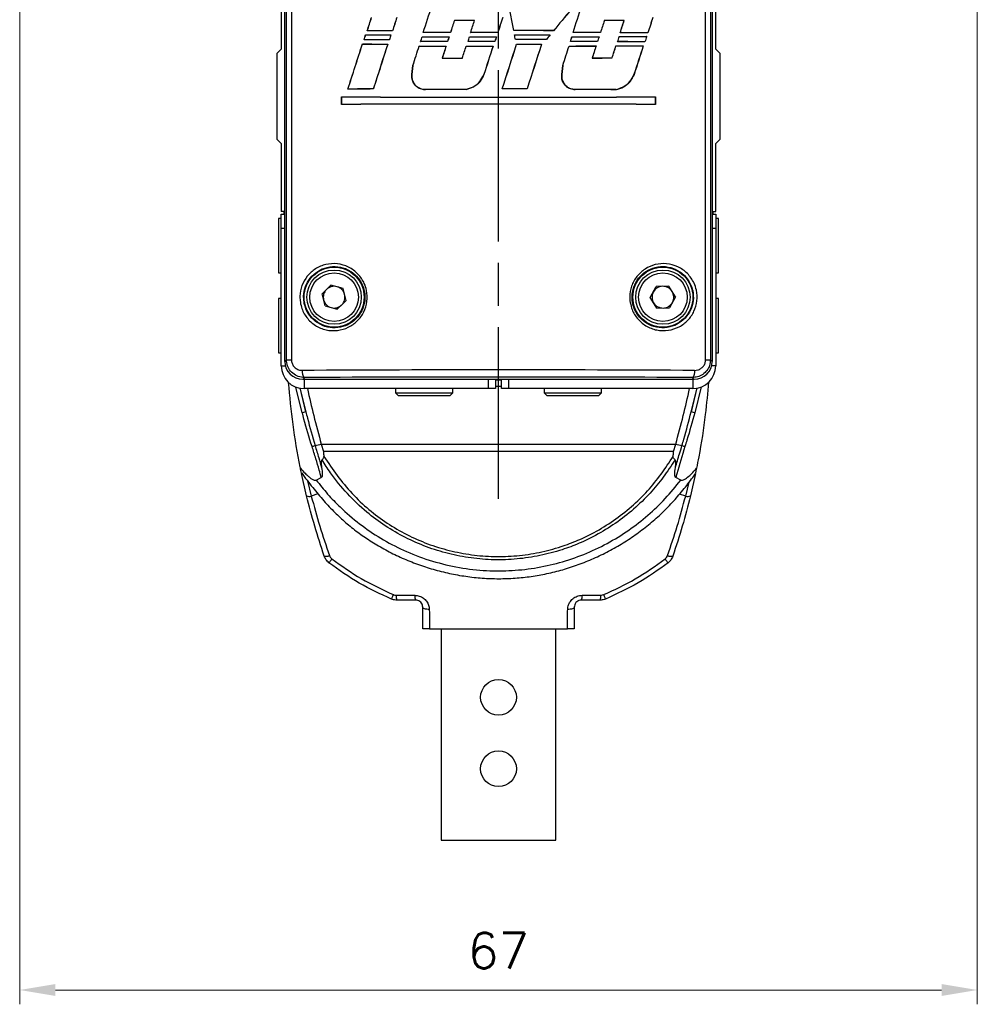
# Model space of a CAD drawing. Header units: millimetres. Extents: x 399 to 6076, y -1991 to 1602.
# Tile 55 of 256: x 4781 to 4848, y -1855 to -1786. Entities that reach past the tile are written whole.
import ezdxf

# ---------------------------------------------------------------- set-up
doc = ezdxf.new("R2010")
doc.units = ezdxf.units.MM
doc.linetypes.add('AM_ISO08W050', pattern=[18, 12, -1.5, 3, -1.5])
doc.layers.add('AM_5', color=3, linetype='Continuous', lineweight=25)
doc.layers.add('AM_7', color=4, linetype='AM_ISO08W050', lineweight=25)
doc.layers.add('S20', color=7, linetype='Continuous')
doc.styles.add('尺寸標註', font='romans.shx', dxfattribs={"bigfont": 'CHINESET.SHX'})
doc.dimstyles.new('CNS1$0', dxfattribs={"dimtxt": 2.5, "dimasz": 2.5, "dimexe": 1, "dimexo": 1, "dimgap": 1.5, "dimtad": 1, "dimtoh": 1, "dimdec": 1, "dimdsep": 46, "dimtxsty": '尺寸標註', "dimcen": 0, "dimclrd": 2, "dimclre": 2, "dimclrt": 1, "dimadec": 0, "dimazin": 2, "dimtp": 0.1, "dimtm": 0.1, "dimtfac": 0.71, "dimtdec": 1, "dimtmove": 0, "dimatfit": 0, "dimfxl": 0, "dimlwd": 13, "dimlwe": 13, "dimarcsym": 0})

# ---------------------------------------------------------------- blocks, each defined once
blk = doc.blocks.new('*D359')
at = {"layer": 'AM_5', "color": 2, "lineweight": 13}
for p, q in [((4780.655, -1757.644), (4780.655, -1854.627)), ((4847.655, -1757.644), (4847.655, -1854.627)), ((4783.155, -1853.627), (4845.155, -1853.627))]:
    blk.add_line(p, q, dxfattribs=at)
at = {"layer": 'AM_5', "color": 2}
for points in [[(4783.155, -1853.21), (4783.155, -1854.044), (4780.655, -1853.627)], [(4845.155, -1853.21), (4845.155, -1854.044), (4847.655, -1853.627)]]:
    blk.add_solid(points, dxfattribs=at)
at = {"layer": 'Defpoints', "color": 0}
for p in [(4780.655, -1756.644), (4847.655, -1756.644), (4847.655, -1853.627)]:
    blk.add_point(p, dxfattribs=at)
at = {"layer": 'AM_5', "color": 1, "insert": (4814.155, -1850.877), "char_height": 2.5, "attachment_point": 5, "style": '尺寸標註'}
blk.add_mtext('67', dxfattribs=at)
blk = doc.blocks.new('S20-左視-02')
at = {"layer": 'S20', "linetype": 'Continuous', "lineweight": 25}
for p, q in [((-14.95, -17.211), (-14.95, 30.239)), ((-14.829, -17.09), (-14.829, 30.118)), ((-14.487, 30.118), (-14.487, -17.09)), ((14.487, -17.09), (14.487, 30.118)), ((14.829, 30.118), (14.829, -17.09)), ((14.95, 30.239), (14.95, -17.211)), ((-15.2, 24.292), (-15.2, 4.639)), ((15.2, 4.639), (15.2, 24.292)), ((-3.084, 6.654), (-3.087, 6.657)), ((-1.678, 6.655), (-1.673, 6.659)), ((7.406, 6.645), (7.404, 6.649)), ((8.787, 6.641), (8.792, 6.644)), ((-9.289, 5.656), (-9.287, 5.652)), ((-9.187, 5.923), (-9.182, 5.926)), ((-7.523, 5.65), (-7.528, 5.646)), ((-7.414, 5.928), (-7.416, 5.932)), ((-5.34, 5.513), (-5.337, 5.51)), ((-5.271, 5.802), (-5.266, 5.806)), ((-3.357, 5.805), (-3.36, 5.809)), ((-1.951, 5.807), (-1.946, 5.81)), ((-0.045, 5.807), (-0.048, 5.811)), ((1.062, 5.939), (1.065, 5.942)), ((1.115, 5.639), (1.119, 5.636)), ((3.621, 5.642), (3.614, 5.638)), ((3.855, 5.936), (3.854, 5.939)), ((5.145, 5.513), (5.147, 5.509)), ((5.214, 5.802), (5.219, 5.806)), ((7.041, 5.517), (7.036, 5.514)), ((7.133, 5.798), (7.13, 5.801)), ((8.452, 5.522), (8.455, 5.518)), ((8.515, 5.794), (8.52, 5.797)), ((10.37, 5.529), (10.365, 5.525)), ((10.455, 5.786), (10.452, 5.79)), ((-9.518, 5.007), (-9.516, 5.004)), ((-9.407, 5.294), (-9.402, 5.298)), ((-7.746, 5.001), (-7.751, 4.998)), ((-7.636, 5.3), (-7.639, 5.303)), ((-5.551, 4.864), (-5.548, 4.861)), ((-5.45, 5.174), (-5.445, 5.178)), ((-3.664, 4.861), (-3.668, 4.857)), ((-3.561, 5.177), (-3.564, 5.181)), ((-3.453, 5.51), (-3.458, 5.507)), ((-2.259, 4.859), (-2.256, 4.856)), ((-2.13, 5.179), (-2.125, 5.182)), ((-2.023, 5.509), (-2.02, 5.505)), ((-0.379, 4.858), (-0.384, 4.855)), ((-0.249, 5.18), (-0.252, 5.183)), ((-0.143, 5.508), (-0.148, 5.504)), ((1.183, 5.311), (1.186, 5.314)), ((1.265, 4.99), (1.267, 4.986)), ((3.011, 4.991), (3.006, 4.988)), ((3.347, 5.309), (3.345, 5.312)), ((4.934, 4.863), (4.937, 4.859)), ((5.035, 5.175), (5.04, 5.178)), ((6.83, 4.867), (6.825, 4.864)), ((6.928, 5.17), (6.926, 5.174)), ((8.217, 4.871), (8.219, 4.868)), ((8.337, 5.166), (8.342, 5.17)), ((10.133, 4.878), (10.128, 4.875)), ((10.25, 5.159), (10.247, 5.163)), ((-15.2, 4.639), (-15.5, 4.339)), ((-15.5, 4.339), (-15.5, -1.661)), ((15.5, 4.339), (15.2, 4.639)), ((15.5, -1.661), (15.5, 4.339)), ((-6.061, 2.873), (-5.989, 3.505)), ((-5.986, 3.504), (-6.058, 2.873)), ((-5.989, 3.505), (-5.986, 3.504)), ((-3.936, 4.021), (-3.941, 4.017)), ((-2.532, 4.019), (-2.529, 4.016)), ((4.426, 2.873), (4.498, 3.505)), ((4.501, 3.504), (4.43, 2.873)), ((4.498, 3.505), (4.501, 3.504)), ((6.556, 4.026), (6.551, 4.023)), ((7.944, 4.03), (7.947, 4.026)), ((-6.061, 2.873), (-6.058, 2.873)), ((-1.019, 2.869), (-1.022, 2.87)), ((4.426, 2.873), (4.43, 2.873)), ((9.482, 2.863), (9.478, 2.865)), ((-10.538, 1.849), (-10.533, 1.852)), ((-8.755, 1.856), (-8.757, 1.859)), ((-5.119, 1.814), (-5.119, 1.818)), ((-2.26, 1.818), (-2.261, 1.822)), ((0.262, 1.87), (0.266, 1.874)), ((2.006, 1.87), (2.003, 1.873)), ((5.365, 1.814), (5.365, 1.817)), ((8.225, 1.806), (8.225, 1.81)), ((-10.98, 0.775), (-10.98, 1.307)), ((-10.98, 1.307), (-10.976, 1.303)), ((-10.98, 0.775), (-10.976, 0.779)), ((-10.976, 1.303), (-10.976, 0.779)), ((10.98, 1.307), (10.976, 1.303)), ((10.976, 0.779), (10.976, 1.303)), ((10.98, 0.775), (10.976, 0.779)), ((10.98, 1.307), (10.98, 0.775)), ((-15.5, -1.661), (-15.2, -1.961)), ((-15.2, -1.961), (-15.2, -6.711)), ((15.2, -1.961), (15.5, -1.661)), ((15.2, -6.711), (15.2, -1.961)), ((-14.95, -6.711), (-15.2, -6.711)), ((-15.008, -6.711), (-15.008, -6.911)), ((14.95, -6.711), (15.2, -6.711)), ((15.008, -6.911), (15.008, -6.711)), ((-15.4, -7.211), (-15.4, -11.011)), ((-15.2, -7.211), (-15.4, -7.211)), ((-15.2, -6.911), (-14.95, -6.911)), ((-15.2, -7.911), (-15.2, -6.911)), ((14.95, -6.911), (15.2, -6.911)), ((15.2, -6.911), (15.2, -7.911)), ((15.4, -7.211), (15.2, -7.211)), ((15.4, -9.138), (15.4, -7.211)), ((-14.95, -7.911), (-15.2, -7.911)), ((-15.2, -14.711), (-15.2, -7.911)), ((15.2, -7.911), (14.95, -7.911)), ((15.2, -7.911), (15.2, -14.711)), ((15.4, -11.011), (15.4, -9.138)), ((-15.4, -11.011), (-15.2, -11.011)), ((15.2, -11.011), (15.4, -11.011)), ((-12.346, -12.477), (-11.721, -11.861)), ((-10.875, -12.095), (-11.721, -11.861)), ((-10.654, -12.944), (-10.875, -12.095)), ((10.623, -12.74), (11.036, -11.966)), ((11.913, -11.937), (11.036, -11.966)), ((12.377, -12.682), (11.913, -11.937)), ((-15.4, -12.811), (-15.4, -16.611)), ((-15.2, -12.811), (-15.4, -12.811)), ((-12.125, -13.327), (-12.346, -12.477)), ((-10.654, -12.944), (-11.279, -13.56)), ((11.087, -13.485), (10.623, -12.74)), ((12.377, -12.682), (11.964, -13.456)), ((15.4, -12.811), (15.2, -12.811)), ((15.4, -14.738), (15.4, -12.811)), ((-12.125, -13.327), (-11.279, -13.56)), ((11.087, -13.485), (11.964, -13.456)), ((-15.2, -17.511), (-15.2, -14.711)), ((15.2, -14.711), (15.2, -17.511)), ((15.4, -16.611), (15.4, -14.738)), ((-15.4, -16.611), (-15.2, -16.611)), ((-14.95, -17.211), (-14.829, -17.09)), ((-14.829, -17.09), (-14.487, -17.09)), ((14.487, -17.09), (14.829, -17.09)), ((14.829, -17.09), (14.95, -17.211)), ((15.2, -16.611), (15.4, -16.611)), ((-15.2, -17.511), (-14.914, -17.511)), ((15.2, -17.511), (14.914, -17.511)), ((-13.575, -18.335), (-13.7, -18.461)), ((13.7, -18.461), (-13.7, -18.461)), ((-13.6, -18.461), (-13.6, -19.111)), ((-0.7, -19.111), (-0.7, -18.461)), ((0.242, -18.511), (-0.242, -18.511)), ((-0.2, -18.511), (-0.2, -19.111)), ((0.2, -19.111), (0.2, -18.511)), ((0.7, -18.461), (0.7, -19.111)), ((13.7, -18.461), (13.575, -18.335)), ((13.6, -18.461), (13.6, -19.111)), ((-13.731, -20.795), (-14.182, -19)), ((-13.903, -19.054), (-13.484, -20.73)), ((-13.484, -20.73), (-13.881, -19.044)), ((-0.7, -19.111), (-13.6, -19.111)), ((-7.2, -19.111), (-7.2, -19.411)), ((-3.2, -19.411), (-3.2, -19.111)), ((-0.2, -19.111), (-0.7, -19.111)), ((0.2, -18.969), (-0.2, -18.969)), ((0.7, -19.111), (0.2, -19.111)), ((13.6, -19.111), (0.7, -19.111)), ((3.2, -19.111), (3.2, -19.411)), ((7.2, -19.411), (7.2, -19.111)), ((13.881, -19.044), (13.484, -20.73)), ((13.484, -20.73), (13.904, -19.049)), ((14.184, -18.992), (13.731, -20.795)), ((-7.2, -19.411), (-7, -19.611)), ((-7.2, -19.411), (-4.106, -19.411)), ((-4.216, -19.611), (-7, -19.611)), ((-3.4, -19.611), (-4.216, -19.611)), ((-4.106, -19.411), (-3.2, -19.411)), ((-3.4, -19.611), (-3.2, -19.411)), ((3.2, -19.411), (3.4, -19.611)), ((3.2, -19.411), (6.294, -19.411)), ((6.184, -19.611), (3.4, -19.611)), ((7, -19.611), (6.184, -19.611)), ((6.294, -19.411), (7.2, -19.411)), ((7, -19.611), (7.2, -19.411)), ((-13.484, -20.73), (-13.731, -20.795)), ((13.731, -20.795), (13.484, -20.73)), ((-12.402, -22.998), (-12.249, -23.514)), ((-12.402, -22.998), (12.402, -22.998)), ((12.249, -23.514), (12.402, -22.998)), ((12.249, -23.514), (-12.249, -23.514)), ((-13.422, -26.62), (-13.78, -25.044)), ((-12.75, -25.513), (-12.402, -25.332)), ((12.75, -25.513), (12.402, -25.332)), ((13.78, -25.044), (13.422, -26.62)), ((-13.36, -25.559), (-13.096, -26.632)), ((13.096, -26.632), (13.335, -25.659)), ((-12.629, -26.473), (-13.096, -26.632)), ((13.096, -26.632), (12.67, -26.487)), ((-5.8, -33.911), (-7.105, -33.911)), ((-5.3, -35.911), (-5.3, -34.411)), ((5.3, -34.411), (5.3, -35.911)), ((7.105, -33.911), (5.8, -33.911)), ((-4, -35.911), (-4, -50.711)), ((4, -50.711), (4, -35.911)), ((-4, -50.711), (4, -50.711))]:
    blk.add_line(p, q, dxfattribs=at)
at = {"layer": 'S20', "linetype": 'Continuous', "lineweight": 25, "flags": 128}
for points in [[(-11.654, -31.03), (-11.698, -31.086), (-11.738, -31.138), (-11.773, -31.184), (-11.804, -31.224), (-11.828, -31.255), (-11.846, -31.279), (-11.857, -31.293), (-11.861, -31.298)], [(11.861, -31.298), (11.857, -31.293), (11.846, -31.279), (11.828, -31.255), (11.804, -31.224), (11.773, -31.184), (11.738, -31.138), (11.698, -31.086), (11.654, -31.03)], [(-7.359, -33.522), (-7.387, -33.587), (-7.412, -33.648), (-7.434, -33.702), (-7.453, -33.748), (-7.469, -33.785), (-7.48, -33.812), (-7.487, -33.828), (-7.489, -33.834)], [(7.489, -33.834), (7.487, -33.828), (7.48, -33.812), (7.469, -33.785), (7.453, -33.748), (7.434, -33.702), (7.412, -33.648), (7.387, -33.587), (7.359, -33.522)], [(-4.84, -34.564), (-4.931, -34.559), (-5.019, -34.549), (-5.098, -34.534), (-5.167, -34.515), (-5.224, -34.492), (-5.266, -34.467), (-5.291, -34.439), (-5.3, -34.411)], [(5.3, -34.411), (5.291, -34.439), (5.266, -34.467), (5.224, -34.492), (5.167, -34.515), (5.098, -34.534), (5.019, -34.549), (4.931, -34.559), (4.84, -34.564)]]:
    blk.add_lwpolyline(points, dxfattribs=at)
at = {"layer": 'S20', "linetype": 'Continuous', "lineweight": 25}
for centre, radius in [((-11.5, -12.711), 2.1), ((-11.5, -12.711), 1.9), ((-11.5, -12.711), 1.7), ((11.5, -12.711), 2.1), ((11.5, -12.711), 1.9), ((11.5, -12.711), 1.7), ((0, -40.711), 1.25), ((0, -45.711), 1.25)]:
    blk.add_circle(centre, radius, dxfattribs=at)
for centre, radius, start, end in [((-11.5, -12.711), 0.76, 134.59103, 194.59103), ((-11.5, -12.711), 0.76, 74.59103, 134.59103), ((-11.5, -12.711), 0.76, 14.59103, 74.59103), ((11.5, -12.711), 0.76, 151.89221, 211.89221), ((11.5, -12.711), 0.76, 91.89221, 151.89221), ((11.5, -12.711), 0.76, 31.89221, 91.89221), ((11.5, -12.711), 0.76, 331.89221, 31.89221), ((-11.5, -12.711), 0.76, 194.59103, 254.59103), ((-11.5, -12.711), 0.76, 314.59103, 14.59103), ((11.5, -12.711), 0.76, 271.89221, 331.89221), ((-11.5, -12.711), 0.76, 254.59103, 314.59103), ((11.5, -12.711), 0.76, 211.89221, 271.89221), ((-13.6, -17.511), 1.6, 180, 270), ((-13.178, -17.944), 0.558, 168.79548, 224.60772), ((13.178, -17.944), 0.558, 315.39228, 11.20452), ((13.6, -17.511), 1.6, 270, 0), ((-16.442, -12.676), 11.023, 287.94268, 289.09158), ((-13.3, -19.898), 3.228, 278.26185, 286.16266), ((13.3, -19.898), 3.228, 253.83734, 261.73815), ((16.442, -12.676), 11.023, 250.90842, 252.05732), ((-13.245, -26.239), 0.42, 244.95743, 290.71646), ((13.245, -26.239), 0.42, 249.28354, 295.04257), ((-12.053, -30.335), 0.513, 253.64489, 296.32164), ((12.053, -30.335), 0.513, 243.67836, 286.35511), ((-6.521, -33.629), 0.648, 174.06481, 205.78968), ((-5.175, -33.638), 0.682, 174.62223, 203.57157), ((5.175, -33.638), 0.682, 336.42843, 5.37777), ((6.521, -33.629), 0.648, 334.21032, 5.93519)]:
    blk.add_arc(centre, radius, start, end, dxfattribs=at)
for centre, major_axis, ratio, start_param, end_param in [((0, 7.273), (-45.743, 244.773), 0.003206, 4.706339, 4.718013), ((0, 7.273), (-45.943, 245.843), 0.003206, 4.706376, 4.717971), ((0, 0.027), (45.946, 55.561), 0.011124, 1.421435, 1.473379), ((0, 0.027), (45.746, 55.319), 0.011124, 1.420671, 1.472975), ((0, 24.775), (45.744, 142.233), 0.005344, 4.580314, 4.593694), ((0, 24.775), (45.944, 142.854), 0.005344, 4.580925, 4.594213), ((0, -7.814), (45.744, 142.233), 0.005344, 4.809988, 4.823334), ((0, -7.814), (45.944, 142.854), 0.005344, 4.809594, 4.822849), ((0, 37.034), (45.744, 142.233), 0.005344, 4.493591, 4.500344), ((0, 37.034), (45.944, 142.854), 0.005344, 4.494592, 4.501314), ((0, 26.399), (45.944, 142.854), 0.005344, 1.709655, 1.716284), ((0, 26.399), (45.744, 142.233), 0.005344, 1.710283, 1.716942), ((0, 13.64), (45.944, 142.854), 0.005344, 1.621413, 1.627362), ((0, 13.64), (45.744, 142.233), 0.005344, 1.621652, 1.627626), ((0, 5.857), (45.95, 0), 0.017455, 1.607208, 1.638028), ((0, 5.857), (45.75, 0), 0.017455, 1.607472, 1.638267), ((0, 14.476), (45.744, 142.233), 0.005344, 4.653122, 4.659098), ((0, 14.476), (45.944, 142.854), 0.005344, 4.653413, 4.659362), ((0, 3.34), (45.944, 142.854), 0.005344, 1.547839, 1.555218), ((0, 3.34), (45.744, 142.233), 0.005344, 1.547738, 1.555167), ((0, -18.949), (45.944, 142.854), 0.005344, 1.392351, 1.398378), ((0, -18.949), (45.744, 142.233), 0.005344, 1.39158, 1.397634), ((0, 5.857), (45.95, 0), 0.017455, 1.378271, 1.408966), ((0, 5.857), (45.75, 0), 0.017455, 1.377527, 1.408195), ((0, -18.114), (45.744, 142.233), 0.005344, 4.882996, 4.889043), ((0, -18.114), (45.944, 142.854), 0.005344, 4.882279, 4.888299), ((0, -29.249), (45.944, 142.854), 0.005344, 1.316983, 1.324708), ((0, -29.249), (45.744, 142.233), 0.005344, 1.315848, 1.323628), ((0, 36.805), (45.744, 140.962), 0.005388, 4.488687, 4.49132), ((0, 36.805), (45.944, 141.578), 0.005388, 4.489711, 4.49228), ((0, 6.438), (45.75, 0), 0.017455, 4.507921, 4.547201), ((0, 6.438), (45.95, 0), 0.017455, 4.508881, 4.54782), ((0, 5.14), (45.75, 0), 0.017455, 1.733558, 1.772979), ((0, 5.14), (45.95, 0), 0.017455, 1.7329, 1.771978), ((0, 26.274), (45.944, 141.578), 0.005388, 1.718764, 1.721214), ((0, 26.274), (45.744, 140.962), 0.005388, 1.719383, 1.721895), ((0, 24.532), (45.744, 140.962), 0.005388, 4.576376, 4.578805), ((0, 6.306), (45.75, 0), 0.017455, 4.595406, 4.636839), ((0, 5.009), (45.75, 0), 0.017455, 1.644242, 1.686256), ((0, 5.009), (45.95, 0), 0.017455, 1.643977, 1.685645), ((0, 5.009), (45.75, 0), 0.017455, 1.571783, 1.613448), ((0, 5.009), (45.95, 0), 0.017455, 1.571834, 1.613157), ((0, 5.14), (45.75, 0), 0.017455, 1.486425, 1.54759), ((0, 5.14), (45.95, 0), 0.017455, 1.486829, 1.547627), ((0, 6.438), (45.75, 0), 0.017455, 4.736765, 4.791624), ((0, 7.097), (-45.743, 222.247), 0.003519, 4.703629, 4.705108), ((0, 6.438), (45.95, 0), 0.017455, 4.736752, 4.791116), ((0, 7.097), (-45.943, 223.219), 0.003519, 4.70368, 4.705121), ((0, -0.008), (45.946, 55.808), 0.011094, 1.478595, 1.484459), ((0, -0.008), (45.746, 55.565), 0.011094, 1.478086, 1.484104), ((0, -7.767), (45.744, 140.962), 0.005388, 4.806074, 4.808483), ((0, 6.306), (45.75, 0), 0.017455, 4.825084, 4.866908), ((0, 6.306), (45.95, 0), 0.017455, 4.824647, 4.866123), ((0, 5.009), (45.75, 0), 0.017455, 1.41425, 1.456582), ((0, 5.009), (45.95, 0), 0.017455, 1.414993, 1.456976), ((0, -18.73), (45.944, 141.578), 0.005388, 1.400461, 1.402896), ((0, -18.73), (45.744, 140.962), 0.005388, 1.399676, 1.402173), ((0, -17.974), (45.744, 140.962), 0.005388, 4.879046, 4.881601), ((0, -17.974), (45.944, 141.578), 0.005388, 4.878347, 4.88084), ((0, 6.306), (45.75, 0), 0.017455, 4.898202, 4.941048), ((0, 6.306), (45.95, 0), 0.017455, 4.897441, 4.939924), ((0, 5.009), (45.75, 0), 0.017455, 1.340243, 1.383574), ((0, 5.009), (45.95, 0), 0.017455, 1.341323, 1.384291), ((0, -28.937), (45.944, 141.578), 0.005388, 1.32666, 1.329295), ((0, -28.937), (45.744, 140.962), 0.005388, 1.325536, 1.328236), ((0, 37.144), (45.744, 142.233), 0.005344, 4.463338, 4.486195), ((0, 37.144), (45.944, 142.854), 0.005344, 4.464479, 4.487179), ((0, 5.788), (45.75, 0), 0.017455, 4.50281, 4.542254), ((0, 5.788), (45.95, 0), 0.017455, 4.503794, 4.542895), ((0, 4.512), (45.75, 0), 0.017455, 1.738496, 1.777897), ((0, 4.512), (45.95, 0), 0.017455, 1.737816, 1.776873), ((0, 26.509), (45.944, 142.854), 0.005344, 1.723675, 1.745938), ((0, 26.509), (45.744, 142.233), 0.005344, 1.724316, 1.746729), ((0, 24.707), (45.744, 142.233), 0.005344, 4.564485, 4.57414), ((0, 24.707), (45.944, 142.854), 0.005344, 4.565135, 4.574729), ((0, 5.657), (45.75, 0), 0.017455, 4.590756, 4.632225), ((0, 5.657), (45.95, 0), 0.017455, 4.591344, 4.63247), ((0, 4.381), (45.75, 0), 0.017455, 1.648712, 1.690208), ((0, 24.532), (45.944, 141.578), 0.005388, 4.577004, 4.579373), ((0, 4.381), (45.95, 0), 0.017455, 1.648427, 1.68958), ((0, 6.306), (45.95, 0), 0.017455, 4.595974, 4.637063), ((0, 13.569), (45.944, 141.578), 0.005388, 1.634114, 1.64006), ((0, 13.569), (45.744, 140.962), 0.005388, 1.634359, 1.640331), ((0, 13.569), (45.944, 141.578), 0.005388, 1.629521, 1.631826), ((0, 13.569), (45.744, 140.962), 0.005388, 1.629745, 1.63211), ((0, 14.402), (45.744, 140.962), 0.005388, 4.640416, 4.646392), ((0, 14.402), (45.944, 141.578), 0.005388, 4.640713, 4.646662), ((0, 5.657), (45.75, 0), 0.017455, 4.662993, 4.704107), ((0, 5.657), (45.95, 0), 0.017455, 4.663264, 4.704039), ((0, 14.324), (45.744, 140.962), 0.005388, 4.649215, 4.651559), ((0, 4.381), (45.75, 0), 0.017455, 1.576244, 1.617369), ((0, 14.324), (45.944, 141.578), 0.005388, 4.649523, 4.651807), ((0, 4.381), (45.95, 0), 0.017455, 1.576275, 1.617061), ((0, 6.306), (45.75, 0), 0.017455, 4.66816, 4.709269), ((0, 6.306), (45.95, 0), 0.017455, 4.668408, 4.709178), ((0, 3.429), (45.944, 142.854), 0.005344, 1.562531, 1.576424), ((0, 3.429), (45.744, 142.233), 0.005344, 1.562463, 1.57645), ((0, 3.361), (45.944, 141.578), 0.005388, 1.557406, 1.559674), ((0, 3.361), (45.744, 140.962), 0.005388, 1.557315, 1.559643), ((0, 3.665), (45.744, 142.233), 0.005344, 4.70149, 4.723424), ((0, 3.665), (45.944, 142.854), 0.005344, 4.70157, 4.723359), ((0, 4.512), (45.75, 0), 0.017455, 1.497579, 1.544941), ((0, 4.512), (45.95, 0), 0.017455, 1.497934, 1.544992), ((0, 5.788), (45.75, 0), 0.017455, 4.740039, 4.778249), ((0, 5.788), (45.95, 0), 0.017455, 4.739974, 4.777857), ((0, -6.97), (45.944, 142.854), 0.005344, 1.488713, 1.510576), ((0, -6.97), (45.744, 142.233), 0.005344, 1.488321, 1.510329), ((0, -7.882), (45.744, 142.233), 0.005344, 4.794251, 4.803836), ((0, -7.882), (45.944, 142.854), 0.005344, 4.793895, 4.80342), ((0, 5.657), (45.75, 0), 0.017455, 4.820451, 4.862229), ((0, 5.657), (45.95, 0), 0.017455, 4.820035, 4.861465), ((0, 4.381), (45.75, 0), 0.017455, 1.418774, 1.46051), ((0, -7.767), (45.944, 141.578), 0.005388, 4.805698, 4.808046), ((0, 4.381), (45.95, 0), 0.017455, 1.419497, 1.460886), ((0, -18.73), (45.944, 141.578), 0.005388, 1.405119, 1.411142), ((0, -18.73), (45.744, 140.962), 0.005388, 1.404355, 1.410405), ((0, -17.897), (45.744, 140.962), 0.005388, 4.870322, 4.876367), ((0, -17.897), (45.944, 141.578), 0.005388, 4.869612, 4.875629), ((0, 5.657), (45.75, 0), 0.017455, 4.892968, 4.935719), ((0, 5.657), (45.95, 0), 0.017455, 4.892231, 4.93462), ((0, 4.381), (45.75, 0), 0.017455, 1.344838, 1.387538), ((0, 4.381), (45.95, 0), 0.017455, 1.345896, 1.388237), ((0, -29.161), (45.944, 142.854), 0.005344, 1.33195, 1.346412), ((0, -29.161), (45.744, 142.233), 0.005344, 1.330851, 1.345415), ((0, 4.816), (45.95, 0), 0.017455, 4.626524, 4.657314), ((0, 4.816), (45.75, 0), 0.017455, 4.626253, 4.657018), ((0, 4.816), (45.95, 0), 0.017455, 4.855442, 4.886213), ((0, 4.816), (45.75, 0), 0.017455, 4.85618, 4.886923), ((0, 1.072), (45.75, 0), 0.017455, 1.763345, 1.803232), ((0, 1.072), (45.95, 0), 0.017455, 1.762553, 1.802091), ((0, 1.021), (45.95, 0), 0.017455, 1.620014, 1.682439), ((0, 1.021), (45.75, 0), 0.017455, 1.620222, 1.682929), ((0, 1.072), (45.75, 0), 0.017455, 1.526945, 1.56508), ((0, 1.072), (45.95, 0), 0.017455, 1.527191, 1.565), ((0, 1.021), (45.95, 0), 0.017455, 1.39083, 1.453772), ((0, 1.021), (45.75, 0), 0.017455, 1.390027, 1.453257), ((0, 2.082), (45.75, 0), 0.017455, 4.470022, 4.954756), ((0, 0), (45.75, 0), 0.017455, 1.328429, 1.813163), ((0, 2.082), (45.95, 0), 0.017455, 4.471179, 4.953599), ((0, 0), (45.95, 0), 0.017455, 1.329586, 1.812007), ((-13.7, -17.21), (0.884, 0.884), 0.999695, 2.356347, 3.926839), ((13.7, -17.21), (-0.884, 0.884), 0.999695, 2.356347, 3.926839), ((0, -18.589), (45.75, 0), 0.017264, 1.266105, 1.875488), ((0, -19.089), (45.25, 0), 0.017455, 1.266105, 1.875488)]:
    blk.add_ellipse(centre, major_axis=major_axis, ratio=ratio, start_param=start_param, end_param=end_param, dxfattribs=at)
for points, knots in [([(-5.119, 1.814), (-5.226, 1.824), (-5.439, 1.843), (-5.724, 2.005), (-5.938, 2.245), (-6.069, 2.548), (-6.064, 2.764), (-6.061, 2.873)], [0, 0, 0, 0, 0.199498, 0.39943, 0.598968, 0.797117, 1, 1, 1, 1]), ([(-6.058, 2.873), (-6.061, 2.774), (-6.068, 2.569), (-5.952, 2.275), (-5.75, 2.03), (-5.475, 1.866), (-5.252, 1.818), (-5.133, 1.818), (-5.119, 1.818)], [0, 0, 0, 0, 0.185394, 0.381121, 0.577391, 0.775181, 0.97443, 1, 1, 1, 1]), ([(-2.261, 1.822), (-2.083, 1.875), (-1.726, 1.982), (-1.278, 2.356), (-1.108, 2.697), (-1.022, 2.87)], [0, 0, 0, 0, 0.327688, 0.65864, 1, 1, 1, 1]), ([(-1.019, 2.869), (-1.098, 2.707), (-1.26, 2.376), (-1.7, 1.99), (-2.07, 1.877), (-2.26, 1.818)], [0, 0, 0, 0, 0.318743, 0.649239, 1, 1, 1, 1]), ([(5.365, 1.814), (5.259, 1.824), (5.046, 1.844), (4.762, 2.006), (4.548, 2.247), (4.418, 2.549), (4.424, 2.764), (4.426, 2.873)], [0, 0, 0, 0, 0.199762, 0.39998, 0.599388, 0.797655, 1, 1, 1, 1]), ([(4.43, 2.873), (4.427, 2.773), (4.42, 2.568), (4.537, 2.273), (4.74, 2.029), (5.026, 1.853), (5.248, 1.829), (5.365, 1.817)], [0, 0, 0, 0, 0.186571, 0.383704, 0.58106, 0.779173, 1, 1, 1, 1]), ([(8.225, 1.81), (8.406, 1.863), (8.769, 1.971), (9.221, 2.348), (9.393, 2.693), (9.478, 2.865)], [0, 0, 0, 0, 0.331413, 0.666845, 1, 1, 1, 1]), ([(9.482, 2.863), (9.403, 2.702), (9.241, 2.372), (8.799, 1.982), (8.423, 1.867), (8.225, 1.806)], [0, 0, 0, 0, 0.311524, 0.637833, 1, 1, 1, 1]), ([(-13.883, -12.939), (-13.889, -12.839), (-13.909, -12.488), (-13.785, -11.883), (-13.407, -11.215), (-12.826, -10.695), (-12.088, -10.383), (-11.268, -10.333), (-10.471, -10.568), (-9.804, -11.058), (-9.402, -11.656), (-9.189, -12.318), (-9.161, -13.014), (-9.39, -13.767), (-9.85, -14.405), (-10.496, -14.861), (-11.264, -15.085), (-12.075, -15.042), (-12.838, -14.725), (-13.446, -14.164), (-13.788, -13.525), (-13.857, -13.098), (-13.883, -12.939)], [0, 0, 0, 0, 0.020071, 0.070535, 0.121149, 0.173488, 0.22813, 0.284404, 0.340845, 0.396173, 0.449949, 0.483399, 0.535085, 0.586787, 0.638698, 0.691384, 0.745301, 0.800646, 0.857028, 0.91326, 0.967791, 1, 1, 1, 1]), ([(-13.623, -12.919), (-13.6, -13.064), (-13.538, -13.451), (-13.348, -13.807), (-13.05, -14.203), (-12.671, -14.553), (-11.978, -14.843), (-11.24, -14.882), (-10.54, -14.678), (-9.951, -14.261), (-9.531, -13.677), (-9.323, -12.988), (-9.348, -12.352), (-9.543, -11.746), (-9.909, -11.198), (-10.517, -10.75), (-11.243, -10.536), (-11.99, -10.582), (-12.661, -10.867), (-13.19, -11.343), (-13.534, -11.954), (-13.647, -12.507), (-13.628, -12.828), (-13.623, -12.919)], [0, 0, 0, 0, 0.03217, 0.0858, 0.086693, 0.142968, 0.199422, 0.254819, 0.308746, 0.361409, 0.413286, 0.464955, 0.516611, 0.55004, 0.60378, 0.659083, 0.715534, 0.771862, 0.826574, 0.878955, 0.929555, 0.979958, 1, 1, 1, 1]), ([(9.199, -12.957), (9.193, -12.873), (9.168, -12.531), (9.276, -11.927), (9.653, -11.237), (10.236, -10.706), (10.967, -10.39), (11.772, -10.331), (12.564, -10.547), (13.243, -11.022), (13.663, -11.625), (13.886, -12.29), (13.92, -12.979), (13.711, -13.717), (13.277, -14.354), (12.652, -14.827), (11.885, -15.077), (11.06, -15.056), (10.285, -14.752), (9.669, -14.206), (9.306, -13.57), (9.229, -13.132), (9.199, -12.957)], [0, 0, 0, 0, 0.016927, 0.06865, 0.120407, 0.172743, 0.226156, 0.280973, 0.337063, 0.393533, 0.448862, 0.483568, 0.533984, 0.584408, 0.635338, 0.688254, 0.743418, 0.799884, 0.856136, 0.911078, 0.964488, 1, 1, 1, 1]), ([(9.357, -12.936), (9.385, -13.096), (9.454, -13.494), (9.661, -13.856), (9.964, -14.239), (10.348, -14.579), (11.053, -14.856), (11.805, -14.875), (12.503, -14.646), (13.072, -14.214), (13.467, -13.631), (13.657, -12.956), (13.626, -12.326), (13.423, -11.718), (13.04, -11.166), (12.423, -10.731), (11.702, -10.534), (10.969, -10.588), (10.303, -10.877), (9.771, -11.363), (9.428, -11.994), (9.329, -12.547), (9.352, -12.859), (9.357, -12.936)], [0, 0, 0, 0, 0.0354904, 0.0884004, 0.0888719, 0.1437842, 0.2000361, 0.2565461, 0.3117806, 0.3647506, 0.4156822, 0.4660536, 0.5163992, 0.5510742, 0.6064064, 0.6629381, 0.7190981, 0.7739521, 0.8273607, 0.8796674, 0.93139, 0.9830823, 1, 1, 1, 1]), ([(-13.575, -18.335), (-13.722, -18.321), (-14.017, -18.292), (-14.407, -18.057), (-14.688, -17.717), (-14.815, -17.372), (-14.825, -17.16), (-14.829, -17.09)], [0, 0, 0, 0, 0.226273, 0.45439, 0.678682, 0.892716, 1, 1, 1, 1]), ([(-14.487, -17.09), (-14.485, -17.132), (-14.479, -17.26), (-14.401, -17.468), (-14.229, -17.671), (-13.993, -17.81), (-13.814, -17.827), (-13.725, -17.835)], [0, 0, 0, 0, 0.104908, 0.315132, 0.538429, 0.76906, 1, 1, 1, 1]), ([(14.829, -17.09), (14.816, -17.224), (14.791, -17.491), (14.595, -17.85), (14.303, -18.132), (13.946, -18.306), (13.692, -18.326), (13.575, -18.335)], [0, 0, 0, 0, 0.202858, 0.404289, 0.60797, 0.820186, 1, 1, 1, 1]), ([(13.725, -17.835), (13.796, -17.83), (13.95, -17.819), (14.166, -17.715), (14.344, -17.547), (14.464, -17.332), (14.48, -17.17), (14.487, -17.09)], [0, 0, 0, 0, 0.183614, 0.398831, 0.602682, 0.801493, 1, 1, 1, 1]), ([(-13.854, -24.684), (-13.86, -24.656), (-14.065, -23.642), (-14.414, -21.646), (-14.596, -19.661), (-14.687, -18.677)], [0, 0, 0, 0, 0.014156, 0.511204, 1, 1, 1, 1]), ([(-13.372, -19.111), (-13.226, -19.738), (-12.924, -21.039), (-12.58, -22.33), (-12.402, -22.998)], [0, 0, 0, 0, 0.481975, 1, 1, 1, 1]), ([(12.402, -22.998), (12.58, -22.329), (12.924, -21.039), (13.226, -19.737), (13.372, -19.111)], [0, 0, 0, 0, 0.518269, 1, 1, 1, 1]), ([(14.69, -18.664), (14.624, -19.414), (14.469, -21.164), (14.153, -23.17), (13.906, -24.421), (13.854, -24.684)], [0, 0, 0, 0, 0.371515, 0.867499, 1, 1, 1, 1]), ([(-13.046, -23.163), (-13.24, -22.526), (-13.48, -21.74), (-13.691, -20.946), (-13.731, -20.795)], [0, 0, 0, 0, 0.809536, 1, 1, 1, 1]), ([(-13.484, -20.73), (-13.445, -20.88), (-13.243, -21.671), (-13.018, -22.457), (-12.836, -23.092)], [0, 0, 0, 0, 0.190528, 1, 1, 1, 1]), ([(12.836, -23.092), (12.88, -22.943), (13.11, -22.159), (13.316, -21.369), (13.484, -20.73)], [0, 0, 0, 0, 0.19044, 1, 1, 1, 1]), ([(13.731, -20.795), (13.556, -21.437), (13.34, -22.23), (13.093, -23.013), (13.046, -23.163)], [0, 0, 0, 0, 0.809464, 1, 1, 1, 1]), ([(-12.402, -25.332), (-12.45, -25.16), (-12.574, -24.721), (-12.781, -23.996), (-12.956, -23.447), (-13.046, -23.163)], [0, 0, 0, 0, 0.237038, 0.604596, 1, 1, 1, 1]), ([(-12.836, -23.092), (-12.75, -23.38), (-12.597, -23.895), (-12.442, -24.409), (-12.373, -24.636)], [0, 0, 0, 0, 0.559734, 1, 1, 1, 1]), ([(12.373, -24.636), (12.47, -24.316), (12.625, -23.802), (12.778, -23.288), (12.836, -23.092)], [0, 0, 0, 0, 0.620687, 1, 1, 1, 1]), ([(13.046, -23.163), (12.852, -23.799), (12.631, -24.521), (12.426, -25.246), (12.402, -25.332)], [0, 0, 0, 0, 0.881784, 1, 1, 1, 1]), ([(-12.35, -24.099), (-12.359, -24.11), (-12.385, -24.141), (-12.413, -24.279), (-12.402, -24.449), (-12.38, -24.591), (-12.373, -24.636)], [0, 0, 0, 0, 0.0862768, 0.2359182, 0.7617437, 1, 1, 1, 1]), ([(-12.35, -24.099), (-12.341, -24.09), (-12.309, -24.062), (-12.26, -24.009), (-12.222, -23.929), (-12.223, -23.876), (-12.224, -23.85)], [0, 0, 0, 0, 0.138729, 0.480914, 0.741371, 1, 1, 1, 1]), ([(12.35, -24.099), (12.082, -24.502), (11.547, -25.309), (10.593, -26.479), (9.469, -27.567), (8.192, -28.561), (6.908, -29.348), (5.653, -29.95), (4.352, -30.438), (2.898, -30.822), (1.301, -31.059), (-0.313, -31.117), (-1.922, -30.988), (-3.507, -30.682), (-5.051, -30.204), (-6.532, -29.551), (-7.933, -28.736), (-9.304, -27.72), (-10.602, -26.482), (-11.622, -25.231), (-12.154, -24.402), (-12.349, -24.099), (-12.35, -24.099)], [0, 0, 0, 0, 0.049005, 0.097954, 0.15237, 0.206957, 0.261371, 0.304457, 0.347544, 0.401817, 0.456257, 0.510522, 0.564794, 0.619239, 0.673516, 0.727988, 0.782636, 0.837111, 0.900338, 0.963566, 0.999901, 1, 1, 1, 1]), ([(-12.249, -23.514), (-12.249, -23.521), (-12.241, -23.633), (-12.232, -23.745), (-12.224, -23.85)], [0, 0, 0, 0, 0.061971, 1, 1, 1, 1]), ([(-12.224, -23.85), (-11.92, -24.302), (-11.313, -25.207), (-10.266, -26.464), (-9.096, -27.587), (-7.803, -28.542), (-6.427, -29.346), (-4.97, -29.99), (-3.451, -30.461), (-1.891, -30.763), (-0.308, -30.89), (1.28, -30.833), (2.851, -30.599), (4.282, -30.221), (5.562, -29.74), (6.796, -29.147), (8.059, -28.371), (9.314, -27.392), (10.436, -26.302), (11.398, -25.107), (11.948, -24.269), (12.224, -23.85)], [0, 0, 0, 0, 0.055431, 0.110929, 0.166196, 0.220121, 0.274218, 0.328139, 0.381884, 0.435795, 0.489534, 0.543264, 0.597169, 0.650907, 0.693563, 0.736219, 0.790077, 0.844108, 0.897969, 0.948948, 1, 1, 1, 1]), ([(12.35, -24.099), (12.319, -24.071), (12.271, -24.028), (12.227, -23.942), (12.221, -23.885), (12.223, -23.855), (12.224, -23.85)], [0, 0, 0, 0, 0.447568, 0.696384, 0.945697, 1, 1, 1, 1]), ([(12.224, -23.85), (12.232, -23.745), (12.241, -23.633), (12.249, -23.521), (12.249, -23.514)], [0, 0, 0, 0, 0.938029, 1, 1, 1, 1]), ([(12.373, -24.636), (12.383, -24.575), (12.399, -24.463), (12.408, -24.302), (12.399, -24.186), (12.37, -24.119), (12.355, -24.103), (12.35, -24.099)], [0, 0, 0, 0, 0.327027, 0.596697, 0.867964, 0.959958, 1, 1, 1, 1]), ([(-13.788, -25.005), (-13.788, -25.004), (-13.789, -25.001), (-13.807, -24.914), (-13.832, -24.795), (-13.85, -24.705), (-13.854, -24.684)], [0, 0, 0, 0, 0.177015, 0.448465, 0.875266, 1, 1, 1, 1]), ([(-13.854, -24.684), (-13.747, -24.802), (-13.566, -24.999), (-13.321, -25.234), (-13.126, -25.396), (-12.976, -25.49), (-12.859, -25.527), (-12.795, -25.53), (-12.762, -25.517), (-12.75, -25.513)], [0, 0, 0, 0, 0.329088, 0.5516686, 0.7031116, 0.8601047, 0.9214598, 0.9715953, 1, 1, 1, 1]), ([(-12.373, -24.636), (-12.348, -24.797), (-12.318, -24.989), (-12.335, -25.207), (-12.353, -25.277), (-12.38, -25.318), (-12.396, -25.328), (-12.402, -25.332)], [0, 0, 0, 0, 0.661138, 0.787909, 0.915481, 0.968326, 1, 1, 1, 1]), ([(12.402, -25.332), (12.393, -25.326), (12.372, -25.311), (12.34, -25.243), (12.313, -25.017), (12.347, -24.802), (12.373, -24.636)], [0, 0, 0, 0, 0.0465239, 0.1171896, 0.316629, 1, 1, 1, 1]), ([(12.75, -25.513), (12.768, -25.519), (12.811, -25.534), (12.926, -25.513), (13.126, -25.403), (13.384, -25.186), (13.635, -24.925), (13.79, -24.755), (13.854, -24.684)], [0, 0, 0, 0, 0.042133, 0.101962, 0.251454, 0.525861, 0.80165, 1, 1, 1, 1]), ([(13.854, -24.684), (13.841, -24.749), (13.818, -24.865), (13.795, -24.971), (13.786, -25.014), (13.788, -25.007), (13.788, -25.006)], [0, 0, 0, 0, 0.398581, 0.715965, 0.947151, 1, 1, 1, 1]), ([(-13.783, -25.002), (-13.525, -25.348), (-13.024, -26.021), (-12.246, -26.947), (-11.48, -27.762), (-10.693, -28.498), (-9.869, -29.157), (-8.971, -29.776), (-8.021, -30.343), (-7.002, -30.859), (-5.941, -31.307), (-4.844, -31.685), (-3.72, -31.988), (-2.578, -32.213), (-1.426, -32.358), (-0.274, -32.421), (0.871, -32.403), (2.001, -32.304), (3.117, -32.125), (4.223, -31.868), (5.319, -31.533), (6.398, -31.12), (7.453, -30.632), (8.475, -30.07), (9.456, -29.44), (10.387, -28.746), (11.261, -27.994), (12.072, -27.191), (12.818, -26.331), (13.392, -25.606), (13.712, -25.159), (13.81, -25.022)], [0, 0, 0, 0, 0.039759, 0.077277, 0.111267, 0.142708, 0.176377, 0.208381, 0.24306, 0.278108, 0.313476, 0.349081, 0.384823, 0.420579, 0.456218, 0.49164, 0.526763, 0.561511, 0.595995, 0.630785, 0.665955, 0.701431, 0.737124, 0.77293, 0.808716, 0.844362, 0.879772, 0.914872, 0.949339, 0.984501, 1, 1, 1, 1]), ([(-12.75, -25.513), (-12.49, -25.842), (-11.97, -26.499), (-10.97, -27.534), (-9.742, -28.592), (-8.254, -29.606), (-6.624, -30.468), (-4.859, -31.146), (-2.985, -31.62), (-1.112, -31.864), (0.731, -31.881), (2.52, -31.697), (4.278, -31.316), (5.981, -30.737), (7.608, -29.973), (9.111, -29.053), (10.469, -27.991), (11.693, -26.827), (12.398, -25.95), (12.75, -25.513)], [0, 0, 0, 0, 0.042603, 0.085206, 0.146023, 0.207032, 0.267846, 0.333125, 0.398643, 0.463923, 0.524661, 0.585597, 0.646344, 0.707073, 0.767996, 0.828723, 0.885762, 0.942961, 1, 1, 1, 1]), ([(-12.197, -30.827), (-12.424, -30.132), (-12.879, -28.743), (-13.241, -27.328), (-13.422, -26.62)], [0, 0, 0, 0, 0.499528, 1, 1, 1, 1]), ([(-13.096, -26.632), (-12.908, -27.332), (-12.53, -28.732), (-12.061, -30.106), (-11.826, -30.794)], [0, 0, 0, 0, 0.49953, 1, 1, 1, 1]), ([(11.826, -30.794), (12.06, -30.108), (12.53, -28.734), (12.907, -27.333), (13.096, -26.632)], [0, 0, 0, 0, 0.499525, 1, 1, 1, 1]), ([(13.422, -26.62), (13.241, -27.326), (12.88, -28.741), (12.425, -30.131), (12.197, -30.827)], [0, 0, 0, 0, 0.499537, 1, 1, 1, 1]), ([(-11.861, -31.298), (-11.941, -31.224), (-12.088, -31.09), (-12.163, -30.908), (-12.197, -30.827)], [0, 0, 0, 0, 0.551724, 1, 1, 1, 1]), ([(-11.826, -30.794), (-11.808, -30.835), (-11.769, -30.925), (-11.695, -30.993), (-11.654, -31.03)], [0, 0, 0, 0, 0.448816, 1, 1, 1, 1]), ([(11.654, -31.03), (11.688, -31), (11.763, -30.934), (11.803, -30.844), (11.826, -30.794)], [0, 0, 0, 0, 0.450754, 1, 1, 1, 1]), ([(12.197, -30.827), (12.154, -30.926), (12.075, -31.107), (11.927, -31.238), (11.861, -31.298)], [0, 0, 0, 0, 0.548751, 1, 1, 1, 1]), ([(-7.489, -33.834), (-8.253, -33.486), (-9.793, -32.784), (-11.167, -31.796), (-11.861, -31.298)], [0, 0, 0, 0, 0.495711, 1, 1, 1, 1]), ([(-11.654, -31.03), (-10.985, -31.511), (-9.635, -32.483), (-8.122, -33.174), (-7.359, -33.522)], [0, 0, 0, 0, 0.495727, 1, 1, 1, 1]), ([(7.359, -33.522), (8.109, -33.18), (9.623, -32.49), (10.973, -31.519), (11.654, -31.03)], [0, 0, 0, 0, 0.495711, 1, 1, 1, 1]), ([(11.861, -31.298), (11.179, -31.788), (9.806, -32.776), (8.266, -33.479), (7.489, -33.834)], [0, 0, 0, 0, 0.495727, 1, 1, 1, 1]), ([(-7.359, -33.522), (-7.348, -33.526), (-7.286, -33.551), (-7.22, -33.557), (-7.166, -33.562)], [0, 0, 0, 0, 0.18621, 1, 1, 1, 1]), ([(-7.166, -33.562), (-6.835, -33.565), (-6.398, -33.569), (-5.96, -33.573), (-5.854, -33.574)], [0, 0, 0, 0, 0.7569519, 1, 1, 1, 1]), ([(-5.854, -33.574), (-5.748, -33.584), (-5.536, -33.605), (-5.248, -33.756), (-5.021, -33.98), (-4.87, -34.259), (-4.85, -34.464), (-4.84, -34.564)], [0, 0, 0, 0, 0.1993151, 0.3986085, 0.5969635, 0.8023317, 1, 1, 1, 1]), ([(4.84, -34.564), (4.852, -34.45), (4.878, -34.222), (5.065, -33.919), (5.333, -33.698), (5.613, -33.59), (5.788, -33.578), (5.854, -33.574)], [0, 0, 0, 0, 0.223766, 0.449966, 0.669265, 0.875598, 1, 1, 1, 1]), ([(5.854, -33.574), (6.185, -33.571), (6.623, -33.567), (7.059, -33.563), (7.166, -33.562)], [0, 0, 0, 0, 0.7569561, 1, 1, 1, 1]), ([(7.166, -33.562), (7.178, -33.561), (7.244, -33.559), (7.307, -33.539), (7.359, -33.522)], [0, 0, 0, 0, 0.1855468, 1, 1, 1, 1]), ([(-7.105, -33.911), (-7.212, -33.902), (-7.344, -33.891), (-7.466, -33.843), (-7.489, -33.834)], [0, 0, 0, 0, 0.81369, 1, 1, 1, 1]), ([(-5.3, -34.411), (-5.304, -34.36), (-5.313, -34.258), (-5.385, -34.117), (-5.497, -34.003), (-5.642, -33.925), (-5.747, -33.915), (-5.8, -33.911)], [0, 0, 0, 0, 0.213964, 0.427985, 0.623753, 0.812057, 1, 1, 1, 1]), ([(5.8, -33.911), (5.767, -33.912), (5.687, -33.917), (5.602, -33.949), (5.503, -34.003), (5.406, -34.087), (5.317, -34.24), (5.306, -34.353), (5.3, -34.411)], [0, 0, 0, 0, 0.117862, 0.291363, 0.311827, 0.524883, 0.758328, 1, 1, 1, 1]), ([(7.489, -33.834), (7.386, -33.867), (7.26, -33.908), (7.129, -33.91), (7.105, -33.911)], [0, 0, 0, 0, 0.814638, 1, 1, 1, 1]), ([(-4.84, -34.564), (-4.838, -34.882), (-4.834, -35.329), (-4.832, -35.781), (-4.831, -35.911)], [0, 0, 0, 0, 0.7125368, 1, 1, 1, 1]), ([(4.831, -35.911), (4.833, -35.589), (4.836, -35.138), (4.839, -34.692), (4.84, -34.564)], [0, 0, 0, 0, 0.712539, 1, 1, 1, 1]), ([(-4.831, -35.911), (-4.885, -35.911), (-4.994, -35.911), (-5.136, -35.911), (-5.242, -35.911), (-5.293, -35.911), (-5.298, -35.911), (-5.3, -35.911)], [0, 0, 0, 0, 0.214889, 0.429644, 0.648065, 0.873562, 1, 1, 1, 1]), ([(-4.831, -35.911), (-4.028, -35.911), (-2.423, -35.911), (-0.007, -35.911), (2.412, -35.911), (4.025, -35.911), (4.831, -35.911)], [0, 0, 0, 0, 0.249462, 0.498907, 0.749445, 1, 1, 1, 1]), ([(5.3, -35.911), (5.294, -35.911), (5.283, -35.911), (5.192, -35.911), (5.059, -35.911), (4.929, -35.911), (4.852, -35.911), (4.831, -35.911)], [0, 0, 0, 0, 0.232895, 0.465908, 0.695297, 0.917318, 1, 1, 1, 1])]:
    blk.add_open_spline(points, degree=3, knots=knots, dxfattribs=at)

msp = doc.modelspace()

# ---------------------------------------------------------------- linework, layer by layer
at = {"layer": 'AM_7'}
msp.add_line((4814.155, -1819.254), (4814.155, -1726.223), dxfattribs=at)

# ---------------------------------------------------------------- block references
at = {"layer": 'S20'}
msp.add_blockref('S20-左視-02', (4814.155, -1792.434), dxfattribs=at)

# ---------------------------------------------------------------- dimensions: what is measured, and where the dimension line sits
at = {"layer": 'AM_5'}
dim = msp.add_linear_dim(base=(4847.655, -1853.627), p1=(4780.655, -1756.644), p2=(4847.655, -1756.644), dimstyle='CNS1$0', override={"dimfxl": 4, "dimarcsym": 1}, dxfattribs=at)
dim.commit()
dim.dimension.update_dxf_attribs({"geometry": '*D359', "text_midpoint": (4814.155, -1850.877)})

doc.saveas('drawing.dxf')
